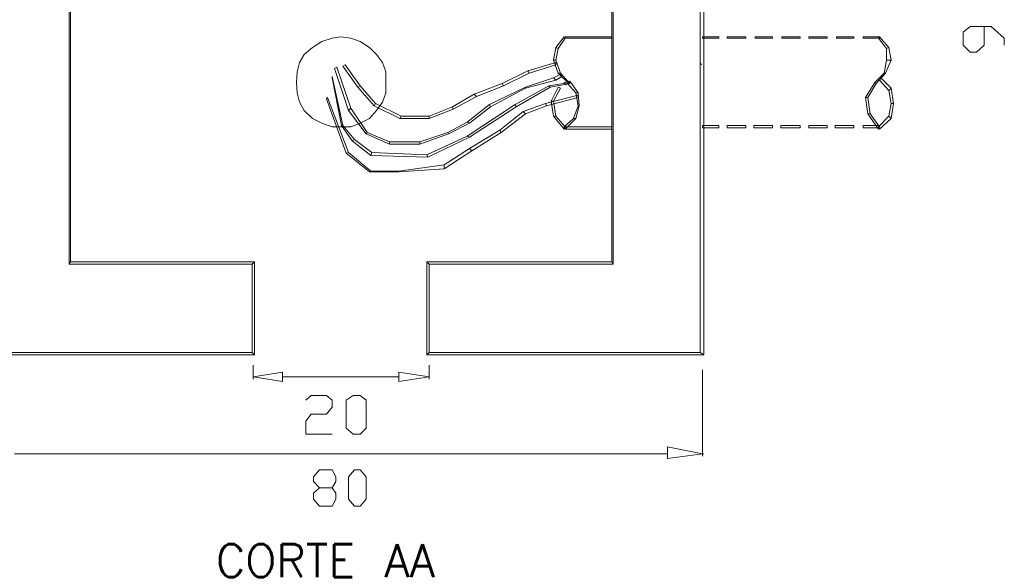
# Model space of a CAD drawing. Header units: metres. Extents: x -81 to 1042, y -541 to 334.
# Tile 125 of 130: x 927.64 to 929.75, y 241.89 to 243.07. Entities that reach past the tile are written whole.
import ezdxf

# ---------------------------------------------------------------- set-up
doc = ezdxf.new("R2010")
doc.units = ezdxf.units.M
doc.layers.add('LAYER 1', color=7, linetype='Continuous', lineweight=20)
doc.styles.add('txt', font='txt.shx')

msp = doc.modelspace()

# ---------------------------------------------------------------- hatches: boundary and pattern name
at = {"layer": 'LAYER 1', "linetype": 'Continuous'}
msp.add_hatch(color=7, dxfattribs=at).paths.add_polyline_path([(929.1033, 242.1336), (929.1063, 242.1336), (929.1063, 242.1336), (929.1063, 242.1336), (929.1033, 242.1336), (929.1033, 242.1336), (929.1033, 242.1336)])

# ---------------------------------------------------------------- linework, layer by layer
at = {"layer": 'LAYER 1', "color": 7}
for p, q in [((929.0983, 243.8986), (929.0983, 242.3506)), ((929.1063, 242.3456), (929.1063, 243.9056)), ((927.7463, 242.5456), (927.7463, 243.8086)), ((928.9083, 243.8086), (928.9083, 242.5456)), ((927.7433, 243.8036), (927.7433, 242.5406)), ((928.9113, 242.5406), (928.9113, 243.8036)), ((929.6783, 243.0506), (929.6633, 243.0386)), ((929.7233, 243.0506), (929.6783, 243.0506)), ((929.7083, 243.0106), (929.7083, 243.0506)), ((929.7513, 243.0256), (929.7233, 243.0506)), ((928.3083, 243.0256), (928.2863, 243.0186)), ((928.3263, 243.0286), (928.3083, 243.0256)), ((928.3483, 243.0256), (928.3263, 243.0286)), ((928.3683, 243.0186), (928.3483, 243.0256)), ((928.7883, 243.0056), (928.8063, 243.0286)), ((928.8083, 243.0256), (928.7933, 243.0036)), ((928.8063, 243.0286), (928.8083, 243.0256)), ((928.9083, 243.0286), (928.8083, 243.0286)), ((928.8083, 243.0286), (928.8083, 243.0256)), ((928.8083, 243.0256), (928.9083, 243.0256)), ((928.9083, 243.0256), (928.9083, 243.0286)), ((929.1383, 243.0286), (929.1033, 243.0286)), ((929.1033, 243.0286), (929.1033, 243.0256)), ((929.1033, 243.0256), (929.1383, 243.0256)), ((929.1383, 243.0256), (929.1383, 243.0286)), ((929.1963, 243.0286), (929.1563, 243.0286)), ((929.1563, 243.0286), (929.1563, 243.0256)), ((929.1563, 243.0256), (929.1963, 243.0256)), ((929.1963, 243.0256), (929.1963, 243.0286)), ((929.2533, 243.0286), (929.2163, 243.0286)), ((929.2163, 243.0286), (929.2163, 243.0256)), ((929.2163, 243.0256), (929.2533, 243.0256)), ((929.2533, 243.0256), (929.2533, 243.0286)), ((929.3133, 243.0286), (929.2733, 243.0286)), ((929.2733, 243.0286), (929.2733, 243.0256)), ((929.2733, 243.0256), (929.3133, 243.0256)), ((929.3133, 243.0256), (929.3133, 243.0286)), ((929.3713, 243.0286), (929.3313, 243.0286)), ((929.3313, 243.0286), (929.3313, 243.0256)), ((929.3313, 243.0256), (929.3713, 243.0256)), ((929.3713, 243.0256), (929.3713, 243.0286)), ((929.4283, 243.0286), (929.3913, 243.0286)), ((929.3913, 243.0286), (929.3913, 243.0256)), ((929.3913, 243.0256), (929.4283, 243.0256)), ((929.4283, 243.0256), (929.4283, 243.0286)), ((929.4833, 243.0286), (929.4483, 243.0286)), ((929.4483, 243.0286), (929.4483, 243.0256)), ((929.4483, 243.0256), (929.4833, 243.0256)), ((929.4813, 243.0256), (929.4833, 243.0286)), ((929.4983, 243.0036), (929.4813, 243.0256)), ((929.4833, 243.0286), (929.5033, 243.0056)), ((929.4833, 243.0256), (929.4833, 243.0286)), ((929.6633, 243.0386), (929.6633, 243.0106)), ((929.7513, 243.0106), (929.7513, 243.0256)), ((928.2663, 243.0056), (928.2483, 242.9906)), ((928.2863, 243.0186), (928.2663, 243.0056)), ((928.3883, 243.0056), (928.3683, 243.0186)), ((928.4033, 242.9906), (928.3883, 243.0056)), ((928.7833, 242.9786), (928.7883, 243.0056)), ((928.7883, 243.0056), (928.7933, 243.0036)), ((928.7933, 243.0036), (928.7883, 243.0056)), ((929.5033, 243.0056), (929.4983, 243.0036)), ((929.4983, 243.0036), (929.5033, 243.0056)), ((929.5033, 243.0056), (929.5083, 242.9786)), ((929.6633, 243.0106), (929.6783, 242.9956)), ((929.6913, 242.9956), (929.7083, 243.0106)), ((928.2483, 242.9906), (928.2383, 242.9736)), ((928.4163, 242.9736), (928.4033, 242.9906)), ((928.7933, 243.0036), (928.7883, 242.9786)), ((929.4983, 242.9786), (929.4983, 243.0036)), ((929.6783, 242.9956), (929.6913, 242.9956)), ((928.2383, 242.9736), (928.2333, 242.9536)), ((928.3183, 242.9636), (928.3133, 242.9606)), ((928.3483, 242.8756), (928.3183, 242.9636)), ((928.3363, 242.9686), (928.3313, 242.9656)), ((928.3313, 242.9656), (928.3633, 242.9206)), ((928.3683, 242.9236), (928.3363, 242.9686)), ((928.4233, 242.9536), (928.4163, 242.9736)), ((928.7883, 242.9736), (928.7283, 242.9556)), ((928.7313, 242.9506), (928.7883, 242.9686)), ((928.7833, 242.9786), (928.7883, 242.9786)), ((928.7933, 242.9506), (928.7833, 242.9786)), ((928.7883, 242.9786), (928.7833, 242.9786)), ((928.7883, 242.9786), (928.7983, 242.9506)), ((928.7883, 242.9686), (928.7883, 242.9736)), ((929.1013, 242.9686), (929.0983, 242.9736)), ((929.4933, 242.9506), (929.4983, 242.9786)), ((929.5083, 242.9786), (929.4963, 242.9506)), ((929.5083, 242.9786), (929.4983, 242.9786)), ((929.4983, 242.9786), (929.5083, 242.9786)), ((928.2333, 242.9536), (928.2313, 242.9306)), ((928.3083, 242.9436), (928.3083, 242.9406)), ((928.3313, 242.8386), (928.3083, 242.9436)), ((928.3133, 242.9606), (928.3433, 242.8706)), ((928.4233, 242.9306), (928.4233, 242.9536)), ((928.7283, 242.9556), (928.6733, 242.9286)), ((928.6763, 242.9236), (928.7313, 242.9506)), ((928.7283, 242.9556), (928.7313, 242.9506)), ((928.7313, 242.9506), (928.7283, 242.9556)), ((928.7983, 242.9486), (928.7833, 242.9406)), ((928.7883, 242.9356), (928.8013, 242.9436)), ((928.7933, 242.9506), (928.7983, 242.9506)), ((928.8163, 242.9286), (928.7933, 242.9506)), ((928.7983, 242.9506), (928.7933, 242.9506)), ((928.7983, 242.9506), (928.8163, 242.9306)), ((928.8013, 242.9436), (928.7983, 242.9486)), ((929.4733, 242.9306), (929.4933, 242.9506)), ((929.4963, 242.9506), (929.4763, 242.9286)), ((929.4963, 242.9506), (929.4933, 242.9506)), ((929.4933, 242.9506), (929.4963, 242.9506)), ((928.2313, 242.9306), (928.2333, 242.9086)), ((928.3083, 242.9406), (928.3283, 242.8386)), ((928.3683, 242.9236), (928.3633, 242.9206)), ((928.3633, 242.9206), (928.3683, 242.9236)), ((928.3633, 242.9206), (928.3983, 242.8806)), ((928.4013, 242.8856), (928.3683, 242.9236)), ((928.4233, 242.9086), (928.4233, 242.9306)), ((928.6733, 242.9286), (928.6133, 242.9056)), ((928.6183, 242.9006), (928.6763, 242.9236)), ((928.7233, 242.9206), (928.6463, 242.8836)), ((928.6733, 242.9286), (928.6763, 242.9236)), ((928.6763, 242.9236), (928.6733, 242.9286)), ((928.7733, 242.9236), (928.7013, 242.8836)), ((928.7033, 242.8786), (928.7763, 242.9206)), ((928.7833, 242.9406), (928.7233, 242.9206)), ((928.7233, 242.9186), (928.7883, 242.9356)), ((928.7233, 242.9206), (928.7233, 242.9186)), ((928.7233, 242.9186), (928.7233, 242.9206)), ((928.8183, 242.9306), (928.7733, 242.9236)), ((928.7733, 242.9236), (928.7763, 242.9206)), ((928.7763, 242.9206), (928.7733, 242.9236)), ((928.7763, 242.9206), (928.8183, 242.9286)), ((928.7783, 242.8906), (928.7933, 242.9206)), ((928.7833, 242.9406), (928.7883, 242.9356)), ((928.7883, 242.9356), (928.7833, 242.9406)), ((928.7933, 242.9206), (928.7983, 242.9186)), ((928.8063, 242.9306), (928.8163, 242.9336)), ((928.8083, 242.9256), (928.8063, 242.9306)), ((928.8163, 242.9286), (928.8083, 242.9256)), ((928.8133, 242.9286), (928.8183, 242.9336)), ((928.8313, 242.9086), (928.8133, 242.9286)), ((928.8163, 242.9336), (928.8163, 242.9286)), ((928.8163, 242.9306), (928.8163, 242.9286)), ((928.8183, 242.9336), (928.8363, 242.9086)), ((928.8183, 242.9286), (928.8183, 242.9306)), ((929.4533, 242.8986), (929.4733, 242.9306)), ((929.4763, 242.9286), (929.4583, 242.8986)), ((929.4733, 242.9306), (929.4763, 242.9286)), ((929.4763, 242.9286), (929.4733, 242.9306)), ((929.4833, 242.9356), (929.4863, 242.9406)), ((929.5033, 242.9136), (929.4833, 242.9356)), ((929.4863, 242.9406), (929.5083, 242.9186)), ((928.2333, 242.9086), (928.2383, 242.8886)), ((928.4163, 242.8886), (928.4233, 242.9086)), ((928.6133, 242.9056), (928.5663, 242.8786)), ((928.5683, 242.8736), (928.6183, 242.9006)), ((928.6133, 242.9056), (928.6183, 242.9006)), ((928.6183, 242.9006), (928.6133, 242.9056)), ((928.6483, 242.8786), (928.7233, 242.9186)), ((928.8363, 242.9036), (928.7663, 242.8856)), ((928.7983, 242.9186), (928.7833, 242.8906)), ((928.8363, 242.9086), (928.8313, 242.9086)), ((928.8363, 242.8806), (928.8313, 242.9086)), ((928.8313, 242.9086), (928.8363, 242.9086)), ((928.8363, 242.9086), (928.8383, 242.8806)), ((928.8363, 242.8986), (928.8363, 242.9036)), ((929.5083, 242.9186), (929.5033, 242.9136)), ((929.5033, 242.9136), (929.5083, 242.9186)), ((929.5083, 242.8856), (929.5033, 242.9136)), ((929.5083, 242.9186), (929.5133, 242.8856)), ((928.2383, 242.8886), (928.2483, 242.8706)), ((928.2983, 242.8986), (928.2963, 242.8956)), ((928.2963, 242.8956), (928.3383, 242.7786)), ((928.3433, 242.7806), (928.2983, 242.8986)), ((928.4013, 242.8856), (928.3983, 242.8806)), ((928.3983, 242.8806), (928.4013, 242.8856)), ((928.3983, 242.8806), (928.4533, 242.8536)), ((928.4563, 242.8586), (928.4013, 242.8856)), ((928.4033, 242.8706), (928.4163, 242.8886)), ((928.5663, 242.8786), (928.5163, 242.8586)), ((928.5663, 242.8786), (928.5683, 242.8736)), ((928.5683, 242.8736), (928.5663, 242.8786)), ((928.7013, 242.8836), (928.5983, 242.8156)), ((928.6463, 242.8836), (928.5983, 242.8456)), ((928.6033, 242.8136), (928.7033, 242.8786)), ((928.6033, 242.8436), (928.6483, 242.8786)), ((928.6463, 242.8836), (928.6483, 242.8786)), ((928.6483, 242.8786), (928.6463, 242.8836)), ((928.7013, 242.8836), (928.7033, 242.8786)), ((928.7033, 242.8786), (928.7013, 242.8836)), ((928.7663, 242.8856), (928.7183, 242.8686)), ((928.7233, 242.8636), (928.7683, 242.8806)), ((928.7663, 242.8856), (928.7683, 242.8806)), ((928.7683, 242.8806), (928.7663, 242.8856)), ((928.7683, 242.8806), (928.8363, 242.8986)), ((928.7783, 242.8906), (928.7833, 242.8906)), ((928.7833, 242.8586), (928.7783, 242.8906)), ((928.7833, 242.8906), (928.7783, 242.8906)), ((928.7833, 242.8906), (928.7883, 242.8586)), ((928.8263, 242.8536), (928.8363, 242.8806)), ((928.8383, 242.8806), (928.8313, 242.8536)), ((928.8383, 242.8806), (928.8363, 242.8806)), ((928.8363, 242.8806), (928.8383, 242.8806)), ((929.4533, 242.8986), (929.4583, 242.8986)), ((929.4583, 242.8636), (929.4533, 242.8986)), ((929.4583, 242.8986), (929.4533, 242.8986)), ((929.4583, 242.8986), (929.4633, 242.8636)), ((929.5033, 242.8586), (929.5083, 242.8856)), ((929.5133, 242.8856), (929.5083, 242.8856)), ((929.5083, 242.8856), (929.5133, 242.8856)), ((929.5133, 242.8856), (929.5083, 242.8536)), ((928.2483, 242.8706), (928.2663, 242.8536)), ((928.3483, 242.8756), (928.3433, 242.8706)), ((928.3433, 242.8706), (928.3483, 242.8756)), ((928.3433, 242.8706), (928.3813, 242.8206)), ((928.3833, 242.8236), (928.3483, 242.8756)), ((928.3883, 242.8536), (928.4033, 242.8706)), ((928.4563, 242.8586), (928.4533, 242.8536)), ((928.4533, 242.8536), (928.4563, 242.8586)), ((928.5163, 242.8586), (928.4563, 242.8586)), ((928.5163, 242.8536), (928.5683, 242.8736)), ((928.5163, 242.8586), (928.5163, 242.8536)), ((928.5163, 242.8536), (928.5163, 242.8586)), ((928.7183, 242.8686), (928.6683, 242.8286)), ((928.6713, 242.8236), (928.7233, 242.8636)), ((928.7183, 242.8686), (928.7233, 242.8636)), ((928.7233, 242.8636), (928.7183, 242.8686)), ((928.7833, 242.8586), (928.7883, 242.8586)), ((928.8063, 242.8306), (928.7833, 242.8586)), ((928.7883, 242.8586), (928.7833, 242.8586)), ((928.7883, 242.8586), (928.8083, 242.8356)), ((929.4583, 242.8636), (929.4633, 242.8636)), ((929.4813, 242.8306), (929.4583, 242.8636)), ((929.4633, 242.8636), (929.4583, 242.8636)), ((929.4633, 242.8636), (929.4833, 242.8356)), ((929.4813, 242.8356), (929.5033, 242.8586)), ((929.5083, 242.8536), (929.5033, 242.8586)), ((929.5033, 242.8586), (929.5083, 242.8536)), ((928.2663, 242.8536), (928.2863, 242.8436)), ((928.2863, 242.8436), (928.3083, 242.8356)), ((928.3083, 242.8356), (928.3483, 242.8356)), ((928.3313, 242.8386), (928.3283, 242.8386)), ((928.3283, 242.8386), (928.3513, 242.8056)), ((928.3283, 242.8386), (928.3313, 242.8386)), ((928.3563, 242.8086), (928.3313, 242.8386)), ((928.3483, 242.8356), (928.3683, 242.8436)), ((928.3683, 242.8436), (928.3883, 242.8536)), ((928.4533, 242.8536), (928.5163, 242.8536)), ((928.5983, 242.8456), (928.5563, 242.8236)), ((928.5583, 242.8206), (928.6033, 242.8436)), ((928.5983, 242.8456), (928.6033, 242.8436)), ((928.6033, 242.8436), (928.5983, 242.8456)), ((928.8063, 242.8356), (928.8263, 242.8536)), ((928.8083, 242.8306), (928.8063, 242.8356)), ((928.8083, 242.8356), (928.8063, 242.8306)), ((928.8313, 242.8536), (928.8083, 242.8306)), ((928.9083, 242.8356), (928.8083, 242.8356)), ((928.8083, 242.8356), (928.8083, 242.8306)), ((928.8313, 242.8536), (928.8263, 242.8536)), ((928.8263, 242.8536), (928.8313, 242.8536)), ((928.9083, 242.8306), (928.9083, 242.8356)), ((929.1383, 242.8386), (929.1033, 242.8386)), ((929.1033, 242.8386), (929.1033, 242.8336)), ((929.1383, 242.8336), (929.1383, 242.8386)), ((929.1963, 242.8386), (929.1563, 242.8386)), ((929.1563, 242.8386), (929.1563, 242.8336)), ((929.1963, 242.8336), (929.1963, 242.8386)), ((929.2533, 242.8386), (929.2133, 242.8386)), ((929.2133, 242.8386), (929.2133, 242.8336)), ((929.2533, 242.8336), (929.2533, 242.8386)), ((929.3133, 242.8386), (929.2713, 242.8386)), ((929.2713, 242.8386), (929.2713, 242.8336)), ((929.3133, 242.8336), (929.3133, 242.8386)), ((929.3713, 242.8386), (929.3313, 242.8386)), ((929.3313, 242.8386), (929.3313, 242.8336)), ((929.3713, 242.8336), (929.3713, 242.8386)), ((929.4283, 242.8386), (929.3883, 242.8386)), ((929.3883, 242.8386), (929.3883, 242.8336)), ((929.4283, 242.8336), (929.4283, 242.8386)), ((929.4813, 242.8386), (929.4483, 242.8386)), ((929.4483, 242.8386), (929.4483, 242.8336)), ((929.4813, 242.8336), (929.4813, 242.8386)), ((929.4833, 242.8306), (929.4813, 242.8356)), ((929.4833, 242.8356), (929.4813, 242.8306)), ((929.5083, 242.8536), (929.4833, 242.8306)), ((928.3833, 242.8236), (928.3813, 242.8206)), ((928.3813, 242.8206), (928.3833, 242.8236)), ((928.3813, 242.8206), (928.4313, 242.7986)), ((928.4313, 242.8036), (928.3833, 242.8236)), ((928.5563, 242.8236), (928.4963, 242.8036)), ((928.4963, 242.7986), (928.5583, 242.8206)), ((928.5983, 242.8156), (928.5113, 242.7756)), ((928.5563, 242.8236), (928.5583, 242.8206)), ((928.5583, 242.8206), (928.5563, 242.8236)), ((928.5983, 242.8156), (928.6033, 242.8136)), ((928.6033, 242.8136), (928.5983, 242.8156)), ((928.6683, 242.8286), (928.6033, 242.7886)), ((928.6083, 242.7836), (928.6713, 242.8236)), ((928.6683, 242.8286), (928.6713, 242.8236)), ((928.6713, 242.8236), (928.6683, 242.8286)), ((928.8083, 242.8306), (928.9083, 242.8306)), ((929.1033, 242.8336), (929.1383, 242.8336)), ((929.1563, 242.8336), (929.1963, 242.8336)), ((929.2133, 242.8336), (929.2533, 242.8336)), ((929.2713, 242.8336), (929.3133, 242.8336)), ((929.3313, 242.8336), (929.3713, 242.8336)), ((929.3883, 242.8336), (929.4283, 242.8336)), ((929.4483, 242.8336), (929.4813, 242.8336)), ((928.3563, 242.8086), (928.3513, 242.8056)), ((928.3513, 242.8056), (928.3563, 242.8086)), ((928.3513, 242.8056), (928.3913, 242.7736)), ((928.3933, 242.7806), (928.3563, 242.8086)), ((928.4963, 242.8036), (928.4313, 242.8036)), ((928.4313, 242.8036), (928.4313, 242.7986)), ((928.4313, 242.7986), (928.4313, 242.8036)), ((928.4313, 242.7986), (928.4963, 242.7986)), ((928.4963, 242.8036), (928.4963, 242.7986)), ((928.4963, 242.7986), (928.4963, 242.8036)), ((928.5133, 242.7706), (928.6033, 242.8136)), ((928.3433, 242.7806), (928.3383, 242.7786)), ((928.3383, 242.7786), (928.3433, 242.7806)), ((928.3383, 242.7786), (928.3883, 242.7386)), ((928.3913, 242.7406), (928.3433, 242.7806)), ((928.3933, 242.7806), (928.3913, 242.7736)), ((928.3913, 242.7736), (928.3933, 242.7806)), ((928.3913, 242.7736), (928.5133, 242.7706)), ((928.5113, 242.7756), (928.3933, 242.7806)), ((928.5113, 242.7756), (928.5133, 242.7706)), ((928.5133, 242.7706), (928.5113, 242.7756)), ((928.6033, 242.7886), (928.5483, 242.7536)), ((928.5483, 242.7456), (928.6083, 242.7836)), ((928.6033, 242.7886), (928.6083, 242.7836)), ((928.6083, 242.7836), (928.6033, 242.7886)), ((928.5483, 242.7536), (928.4513, 242.7406)), ((928.5483, 242.7536), (928.5483, 242.7456)), ((928.5483, 242.7456), (928.5483, 242.7536)), ((928.3913, 242.7406), (928.3883, 242.7386)), ((928.3883, 242.7386), (928.3913, 242.7406)), ((928.3883, 242.7386), (928.4513, 242.7386)), ((928.4513, 242.7406), (928.3913, 242.7406)), ((928.4513, 242.7386), (928.5483, 242.7456)), ((928.4513, 242.7406), (928.4513, 242.7386)), ((928.4513, 242.7386), (928.4513, 242.7406)), ((927.7433, 242.6986), (927.7433, 242.7086)), ((927.7433, 242.5406), (927.7463, 242.5456)), ((927.7463, 242.5456), (927.7433, 242.5406)), ((927.7433, 242.5406), (928.1363, 242.5406)), ((928.1413, 242.5456), (927.7463, 242.5456)), ((928.1363, 242.5406), (928.1413, 242.5456)), ((928.1413, 242.5456), (928.1363, 242.5406)), ((928.1363, 242.5406), (928.1363, 242.3506)), ((928.1413, 242.3456), (928.1413, 242.5456)), ((928.5113, 242.5456), (928.5163, 242.5406)), ((928.9083, 242.5456), (928.5113, 242.5456)), ((928.5163, 242.5406), (928.5113, 242.5456)), ((928.5113, 242.5456), (928.5113, 242.3456)), ((928.5163, 242.5406), (928.9113, 242.5406)), ((928.5163, 242.3506), (928.5163, 242.5406)), ((928.9083, 242.5456), (928.9113, 242.5406)), ((928.9113, 242.5406), (928.9083, 242.5456)), ((928.1363, 242.3506), (927.5533, 242.3506)), ((928.1363, 242.3506), (928.1413, 242.3456)), ((928.1413, 242.3456), (928.1363, 242.3506)), ((928.5113, 242.3456), (928.5163, 242.3506)), ((928.5163, 242.3506), (928.5113, 242.3456)), ((929.0983, 242.3506), (928.5163, 242.3506)), ((929.1063, 242.3456), (929.0983, 242.3506)), ((929.0983, 242.3506), (929.1063, 242.3456)), ((927.5483, 242.3456), (928.1413, 242.3456)), ((928.5113, 242.3456), (929.1063, 242.3456)), ((928.1383, 242.3236), (928.1383, 242.2936)), ((928.1383, 242.2986), (928.2013, 242.3086)), ((928.2013, 242.3086), (928.2013, 242.2886)), ((928.4513, 242.3086), (928.4513, 242.2886)), ((928.5163, 242.2986), (928.4513, 242.3086)), ((928.5163, 242.3236), (928.5163, 242.2936)), ((929.1033, 242.3136), (929.1033, 242.1286)), ((928.2013, 242.2886), (928.1383, 242.2986)), ((928.2013, 242.2986), (928.4513, 242.2986)), ((928.4513, 242.2886), (928.5163, 242.2986)), ((928.2513, 242.2486), (928.2633, 242.2586)), ((928.2633, 242.2586), (928.2963, 242.2586)), ((928.2963, 242.2586), (928.3083, 242.2486)), ((928.3083, 242.2486), (928.3083, 242.2336)), ((928.3383, 242.2486), (928.3533, 242.2586)), ((928.3383, 242.1886), (928.3383, 242.2486)), ((928.3533, 242.2586), (928.3683, 242.2586)), ((928.3683, 242.2586), (928.3813, 242.2486)), ((928.3813, 242.2486), (928.3813, 242.1886)), ((928.3083, 242.2336), (928.2963, 242.2186)), ((928.2633, 242.2186), (928.2513, 242.2036)), ((928.2513, 242.2036), (928.2513, 242.1756)), ((928.2963, 242.2186), (928.2633, 242.2186)), ((928.3533, 242.1756), (928.3383, 242.1886)), ((928.3813, 242.1886), (928.3683, 242.1756)), ((928.2513, 242.1756), (928.3083, 242.1756)), ((928.3683, 242.1756), (928.3533, 242.1756)), ((929.0283, 242.1486), (929.0283, 242.1236)), ((929.1033, 242.1336), (929.0283, 242.1486)), ((927.6263, 242.1336), (929.0283, 242.1336)), ((929.0283, 242.1236), (929.1033, 242.1336)), ((928.2813, 242.0986), (928.2683, 242.0836)), ((928.3083, 242.0986), (928.2813, 242.0986)), ((928.3163, 242.0836), (928.3083, 242.0986)), ((928.3433, 242.0836), (928.3563, 242.0986)), ((928.3563, 242.0986), (928.3683, 242.0986)), ((928.3683, 242.0986), (928.3813, 242.0836)), ((928.2683, 242.0836), (928.2683, 242.0736)), ((928.3163, 242.0736), (928.3163, 242.0836)), ((928.3433, 242.0356), (928.3433, 242.0836)), ((928.3813, 242.0836), (928.3813, 242.0356)), ((928.2683, 242.0736), (928.2813, 242.0606)), ((928.2683, 242.0486), (928.2813, 242.0606)), ((928.2813, 242.0606), (928.3083, 242.0606)), ((928.3083, 242.0606), (928.3163, 242.0736)), ((928.3083, 242.0606), (928.3163, 242.0486)), ((928.2683, 242.0356), (928.2683, 242.0486)), ((928.2813, 242.0206), (928.2683, 242.0356)), ((928.3163, 242.0356), (928.3083, 242.0206)), ((928.3163, 242.0486), (928.3163, 242.0356)), ((928.3563, 242.0206), (928.3433, 242.0356)), ((928.3813, 242.0356), (928.3683, 242.0206)), ((928.3083, 242.0206), (928.2813, 242.0206)), ((928.3683, 242.0206), (928.3563, 242.0206))]:
    msp.add_line(p, q, dxfattribs=at)
at = {"layer": 'LAYER 1'}
for p, q in [((928.2013, 242.3086), (928.2013, 242.2886)), ((928.4513, 242.3086), (928.4513, 242.2886)), ((928.2013, 242.2886), (928.1383, 242.2986)), ((928.4513, 242.2886), (928.5163, 242.2986)), ((929.0283, 242.1486), (929.0283, 242.1236)), ((929.0283, 242.1236), (929.1033, 242.1336)), ((929.1033, 242.1336), (929.1063, 242.1336)), ((929.1063, 242.1336), (929.1033, 242.1336))]:
    msp.add_line(p, q, dxfattribs=at)

# ---------------------------------------------------------------- texts
at = {"layer": 'LAYER 1', "color": 7, "insert": (928.0583, 241.8688), "char_height": 0.07051, "width": 0.67687, "attachment_point": 7, "line_spacing_factor": 0.798, "style": 'txt'}
msp.add_mtext('CORTE AA', dxfattribs=at)

doc.saveas('drawing.dxf')
